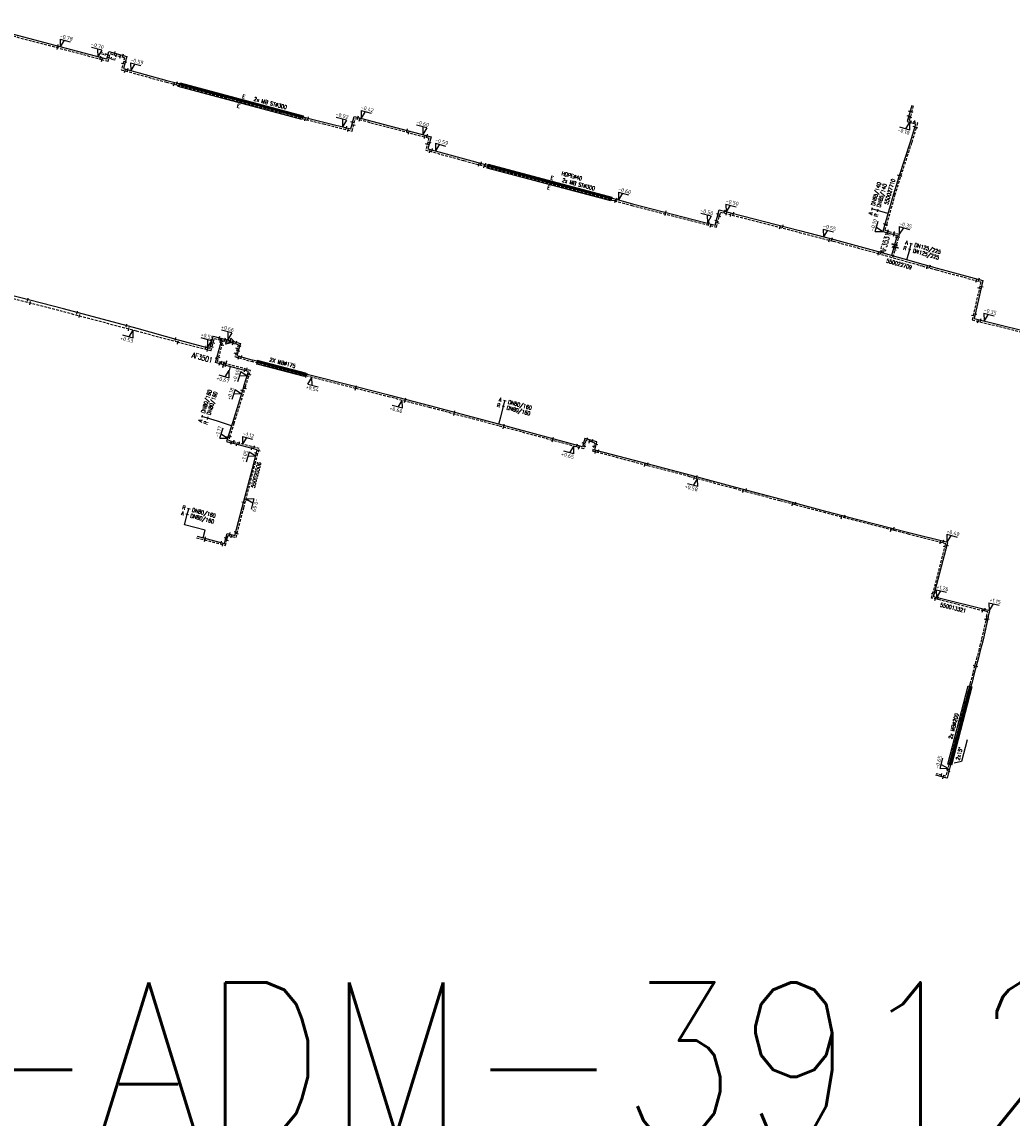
# Model space of a CAD drawing. Header units: millimetres. Extents: x 0 to 118318689, y 0 to 490460760.
# Tile 109 of 117: x 117660545 to 117893976, y 487488441 to 487746778. Entities that reach past the tile are written whole.
import ezdxf
from ezdxf.enums import TextEntityAlignment as Align

# ---------------------------------------------------------------- set-up
doc = ezdxf.new("R2010")
doc.units = ezdxf.units.MM
doc.header["$LTSCALE"] = 200
doc.linetypes.add('HIDDEN2', pattern=[4.7625, 3.175, -1.5875])
doc.layers.get('0').update_dxf_attribs({"color": 8})
for name, color, linetype in [('LD-I-lekdetectiecode', 7, 'Continuous'), ('WT-C-AFSLUITER', 7, 'Continuous'), ('WT-C-mof', 7, 'Continuous'), ('WT-C-VERLOOP', 7, 'Continuous'), ('WT-I-diam', 7, 'Continuous'), ('WT-I-info', 7, 'Continuous'), ('WT-I-mantelbuis', 7, 'Continuous'), ('WT-I-NAP', 7, 'Continuous'), ('WT-L-aanvoer', 6, 'Continuous'), ('WT-L-MANTELBUIS', 6, 'Continuous'), ('WT-L-retour', 6, 'HIDDEN2')]:
    doc.layers.add(name, color=color, linetype=linetype)
doc.styles.add('DIN17', font='ROMANS.SHX', dxfattribs={"width": 0.9})
doc.styles.add('ISOCP', font='ISOCP.SHX')

# ---------------------------------------------------------------- blocks, each defined once
blk = doc.blocks.new('LR-mof')
at = {"color": 0, "linetype": 'ByBlock', "lineweight": -2}
blk.add_line((0, -0.75), (0, 0.75), dxfattribs=at)
blk = doc.blocks.new('LR-VERL')
at = {"color": 0, "linetype": 'ByBlock', "lineweight": -2}
blk.add_lwpolyline([(1.08, 0), (-1.08, -1.25), (-1.08, 1.25)], close=True, dxfattribs=at)
blk = doc.blocks.new('nap1')
at = {"color": 0, "linetype": 'Continuous'}
for p, q in [((-1, 3.5), (0, 0)), ((-1, 3.5), (4, 3.5)), ((1, 3.5), (0, 0))]:
    blk.add_line(p, q, dxfattribs=at)
at = {"color": 0, "linetype": 'Continuous', "style": 'ISOCP'}
for tag, p in [('*1', (1.7, 5)), ('*2', (4, 1.5))]:
    blk.add_attdef(tag, text='', height=1.8, dxfattribs=at).set_placement(p, align=Align.MIDDLE)
blk = doc.blocks.new('nap2')
at = {"color": 0, "linetype": 'Continuous'}
for p, q in [((1, 3.5), (-4, 3.5)), ((-1, 3.5), (0, 0)), ((1, 3.5), (0, 0))]:
    blk.add_line(p, q, dxfattribs=at)
at = {"color": 0, "linetype": 'Continuous', "style": 'ISOCP'}
for tag, p in [('*1', (-1.5, 5)), ('*2', (-4, 1.5))]:
    blk.add_attdef(tag, text='', height=1.8, dxfattribs=at).set_placement(p, align=Align.MIDDLE)
blk = doc.blocks.new('LR-mofD')
at = {"color": 0, "linetype": 'ByBlock', "lineweight": -2}
blk.add_line((0, -0.75), (0, 0.75), dxfattribs=at)
at = {"color": 1, "linetype": 'ByBlock', "lineweight": -3, "style": 'DIN17', "width": 0.9}
blk.add_attdef('*1', text='', height=1.8, dxfattribs=at).set_placement((0, 2), align=Align.MIDDLE)
blk = doc.blocks.new('LR-AFS')
at = {"color": 0, "lineweight": -3, "const_width": 0.7}
blk.add_lwpolyline([(0, -1.5), (0, 1.5)], dxfattribs=at)
at = {"color": 7, "linetype": 'ByBlock', "lineweight": -2, "style": 'DIN17', "width": 0.9}
blk.add_attdef('*1', text='', height=2.5, dxfattribs=at).set_placement((0, 5), align=Align.MIDDLE)
at = {"color": 0, "linetype": 'ByBlock', "lineweight": -2, "style": 'DIN17', "width": 0.3, "flags": 1}
for tag, p in [('*2', (2.5, 1.5)), ('OCODE', (-7.5, -2.5)), ('ST', (-7.5, -5)), ('VCODE', (-2.5, -5)), ('NCODE', (-2.5, -2.5)), ('NIVO', (2.5, -5)), ('BC', (2.5, -2.5)), ('IMM', (7.5, -5)), ('RK', (7.5, -2.5)), ('VERTR', (-7.5, -10)), ('FABR', (-7.5, -7.5)), ('OPBLEN', (-2.5, -10)), ('TYPE', (-2.5, -7.5)), ('OPBOUW', (2.5, -7.5)), ('HULPST', (2.5, -10)), ('VERLSP', (7.5, -10)), ('BEDIEN', (7.5, -7.5)), ('BORDL', (-7.5, -15)), ('DEKM', (-7.5, -12.5)), ('PDATUM', (-2.5, -12.5)), ('BORDX', (-2.5, -15)), ('BORDY', (2.5, -15)), ('OPM', (2.5, -12.5)), ('BORDZ', (7.5, -15)), ('BORD', (7.5, -12.5))]:
    blk.add_attdef(tag, text='', height=1.8, dxfattribs=at).set_placement(p, align=Align.MIDDLE)
blk = doc.blocks.new('LR-hyp')
at = {"color": 7, "linetype": 'ByBlock', "lineweight": -3, "style": 'DIN17', "width": 0.9}
blk.add_attdef('*1', text='', height=1.8, dxfattribs=at).set_placement((0, 0), align=Align.MIDDLE)
at = {"color": 7, "linetype": 'ByBlock', "lineweight": -2, "style": 'DIN17', "width": 0.9, "flags": 1}
blk.add_attdef('*2', text='', height=1.8, dxfattribs=at).set_placement((0, -5), align=Align.MIDDLE)
blk = doc.blocks.new('LR-DIAB2')
at = {"color": 0, "linetype": 'Continuous', "lineweight": -3}
blk.add_line((0, 5), (0, 7.8), dxfattribs=at)
at = {"color": 0, "lineweight": -3}
blk.add_line((0, 0), (0, 5), dxfattribs=at)
for points in [[(0.61, 7.8), (0, 7.8), (-0.61, 7.8)], [(0.61, 5), (0, 5), (-0.61, 5)]]:
    blk.add_lwpolyline(points, dxfattribs=at)
at = {"color": 1, "lineweight": -3, "style": 'DIN17', "width": 0.9}
for tag, p in [('*1', (-1.61, 7.8)), ('*2', (-1.61, 5.02))]:
    blk.add_attdef(tag, text='', height=1.8, dxfattribs=at).set_placement(p, align=Align.MIDDLE_RIGHT)
for tag, p in [('*11', (1.61, 7.8)), ('*12', (1.61, 5))]:
    blk.add_attdef(tag, text='', height=1.8, dxfattribs=at).set_placement(p, align=Align.MIDDLE_LEFT)

msp = doc.modelspace()

# ---------------------------------------------------------------- linework, layer by layer
at = {"layer": 'WT-I-diam'}
for p, q in [((117709951, 487651621), (117706667, 487652653)), ((117772962, 487651970), (117773417, 487653687)), ((117703717, 487626968), (117698884, 487628241)), ((117703251, 487625199), (117703717, 487626968))]:
    msp.add_line(p, q, dxfattribs=at)
at = {"layer": 'WT-I-info'}
for p, q in [((117709659, 487665557), (117709409, 487664660)), ((117883386, 487577579), (117882084, 487572478)), ((117882084, 487572478), (117880297, 487572093))]:
    msp.add_line(p, q, dxfattribs=at)
at = {"layer": 'WT-L-aanvoer'}
for p, q in [((117668405, 487741230), (117647170, 487746778)), ((117679076, 487738376), (117668405, 487741230)), ((117680541, 487737984), (117681032, 487739821)), ((117681032, 487739821), (117685276, 487738648)), ((117680541, 487737984), (117679076, 487738376)), ((117685276, 487738648), (117684501, 487735791)), ((117684501, 487735791), (117694730, 487732975)), ((117694730, 487732975), (117697253, 487732306)), ((117697253, 487732306), (117727641, 487724152)), ((117870330, 487727075), (117869264, 487723298)), ((117727641, 487724152), (117731753, 487723191)), ((117738079, 487721580), (117738854, 487724520)), ((117738854, 487724520), (117756998, 487719730)), ((117731753, 487723191), (117738079, 487721580)), ((117869264, 487723298), (117871229, 487722743)), ((117870971, 487721839), (117869919, 487718403)), ((117871229, 487722743), (117870971, 487721839)), ((117756998, 487719730), (117756249, 487716867)), ((117756249, 487716867), (117764869, 487714501)), ((117869919, 487718403), (117867245, 487710278)), ((117764869, 487714501), (117769736, 487713167)), ((117769736, 487713167), (117770291, 487713020)), ((117770291, 487713020), (117800303, 487705067)), ((117867245, 487710278), (117866005, 487706185)), ((117866005, 487706185), (117864056, 487699322)), ((117800303, 487705067), (117804465, 487703932)), ((117804465, 487703932), (117824016, 487698915)), ((117824016, 487698915), (117824936, 487702454)), ((117824936, 487702454), (117843891, 487697599)), ((117864056, 487699322), (117863526, 487697415)), ((117843891, 487697599), (117851993, 487695498)), ((117863526, 487697415), (117866911, 487696461)), ((117866911, 487696461), (117866288, 487694279)), ((117851993, 487695498), (117862372, 487692651)), ((117866288, 487694279), (117865567, 487691748)), ((117862372, 487692651), (117872920, 487689668)), ((117872920, 487689668), (117876291, 487688736)), ((117876291, 487688736), (117887113, 487685823)), ((117670315, 487679133), (117642223, 487686461)), ((117887113, 487685823), (117885071, 487676890)), ((117687753, 487674495), (117670315, 487679133)), ((117885071, 487676890), (117896533, 487674031)), ((117697449, 487671780), (117687753, 487674495)), ((117704816, 487669786), (117705633, 487672707)), ((117705633, 487672707), (117710142, 487671511)), ((117704816, 487669786), (117697449, 487671780)), ((117710142, 487671511), (117712059, 487671003)), ((117712059, 487671003), (117711240, 487668153)), ((117711240, 487668153), (117714976, 487667069)), ((117716307, 487666716), (117714976, 487667069)), ((117727481, 487663748), (117716307, 487666716)), ((117739312, 487660740), (117727481, 487663748)), ((117747366, 487658722), (117739312, 487660740)), ((117756742, 487656265), (117747366, 487658722)), ((117772962, 487651970), (117756742, 487656265)), ((117792728, 487646630), (117772962, 487651970)), ((117716031, 487645941), (117710139, 487647525)), ((117793250, 487648568), (117792728, 487646630)), ((117796111, 487647804), (117793250, 487648568)), ((117795594, 487645851), (117796111, 487647804)), ((117715180, 487642720), (117716031, 487645941)), ((117804957, 487643411), (117795594, 487645851)), ((117712493, 487632353), (117715180, 487642720)), ((117818077, 487639970), (117804957, 487643411)), ((117828836, 487637084), (117818077, 487639970)), ((117839307, 487634288), (117828836, 487637084)), ((117850093, 487631430), (117839307, 487634288)), ((117710777, 487625758), (117712493, 487632353)), ((117857615, 487629470), (117850093, 487631430)), ((117869650, 487626398), (117857615, 487629470)), ((117708293, 487623871), (117708916, 487626236)), ((117708916, 487626236), (117710777, 487625758)), ((117878823, 487624069), (117869650, 487626398)), ((117701837, 487625571), (117708293, 487623871)), ((117875472, 487611285), (117878823, 487624069)), ((117888694, 487608001), (117875472, 487611285)), ((117888340, 487606548), (117888694, 487608001)), ((117888340, 487606548), (117887138, 487601146)), ((117887138, 487601146), (117886850, 487600012)), ((117886568, 487598932), (117886048, 487596947)), ((117886850, 487600012), (117886568, 487598932)), ((117885748, 487595800), (117885067, 487593195)), ((117886048, 487596947), (117885748, 487595800)), ((117885067, 487593195), (117884547, 487591209)), ((117884362, 487590502), (117883936, 487588874)), ((117884547, 487591209), (117884362, 487590502)), ((117883585, 487587531), (117883317, 487586507)), ((117883936, 487588874), (117883585, 487587531)), ((117883317, 487586507), (117882570, 487583652)), ((117882204, 487582254), (117881763, 487580567)), ((117882570, 487583652), (117882204, 487582254)), ((117881763, 487580567), (117881366, 487579049)), ((117880934, 487577400), (117879441, 487571692)), ((117881366, 487579049), (117880934, 487577400)), ((117879441, 487571692), (117878634, 487568527)), ((117878634, 487568527), (117876005, 487569222))]:
    msp.add_line(p, q, dxfattribs=at)
at = {"layer": 'WT-L-aanvoer', "lineweight": -3}
for p, q in [((117706199, 487666503), (117707762, 487672142)), ((117708048, 487665998), (117706199, 487666503)), ((117713965, 487664380), (117708048, 487665998)), ((117712886, 487660967), (117713965, 487664380)), ((117712885, 487660967), (117710158, 487652284)), ((117710158, 487652284), (117709097, 487648884)), ((117709097, 487648884), (117708799, 487647929)), ((117708799, 487647929), (117710139, 487647525))]:
    msp.add_line(p, q, dxfattribs=at)
at = {"layer": 'WT-L-MANTELBUIS'}
for points in [[(117697549, 487732046), (117726686, 487724227), (117726557, 487723744), (117697419, 487731563)], [(117697819, 487732413), (117726866, 487724619), (117726736, 487724136), (117697689, 487731930)], [(117770372, 487712817), (117799534, 487705090), (117799406, 487704606), (117770244, 487712334)], [(117770483, 487713227), (117799645, 487705500), (117799517, 487705017), (117770355, 487712744)], [(117727131, 487663188), (117716000, 487666146), (117716128, 487666629), (117727259, 487663672)], [(117716093, 487666514), (117716221, 487666998), (117727354, 487664040), (117727225, 487663557)], [(117884140, 487590167), (117879315, 487571723), (117878831, 487571850), (117883656, 487590293)], [(117884508, 487590070), (117879683, 487571628), (117879199, 487571755), (117884024, 487590197)]]:
    msp.add_lwpolyline(points, close=True, dxfattribs=at)
at = {"layer": 'WT-L-retour'}
for p, q in [((117668297, 487740819), (117647063, 487746366)), ((117679409, 487737847), (117668297, 487740819)), ((117680842, 487737464), (117679409, 487737847)), ((117680842, 487737464), (117681332, 487739297)), ((117681332, 487739297), (117684755, 487738351)), ((117684755, 487738351), (117683980, 487735494)), ((117683980, 487735494), (117694620, 487732565)), ((117694620, 487732565), (117697144, 487731895)), ((117697144, 487731895), (117727147, 487723845)), ((117870695, 487726971), (117869733, 487723561)), ((117727147, 487723845), (117727538, 487723740)), ((117727538, 487723740), (117731652, 487722779)), ((117731652, 487722779), (117738382, 487721064)), ((117738382, 487721064), (117739156, 487724001)), ((117739156, 487724001), (117756480, 487719427)), ((117869733, 487723561), (117871699, 487723005)), ((117871336, 487721731), (117870281, 487718288)), ((117871699, 487723005), (117871336, 487721731)), ((117756480, 487719427), (117755732, 487716568)), ((117755732, 487716568), (117764757, 487714092)), ((117870281, 487718288), (117867607, 487710164)), ((117764757, 487714092), (117769626, 487712756)), ((117769626, 487712756), (117770156, 487712616)), ((117770156, 487712616), (117800193, 487704656)), ((117867607, 487710164), (117866369, 487706078)), ((117866369, 487706078), (117864422, 487699220)), ((117800193, 487704656), (117804357, 487703521)), ((117804357, 487703521), (117824320, 487698398)), ((117824320, 487698398), (117825241, 487701937)), ((117825241, 487701937), (117843784, 487697188)), ((117864422, 487699220), (117863994, 487697678)), ((117843784, 487697188), (117851883, 487695088)), ((117863994, 487697678), (117867381, 487696724)), ((117867381, 487696724), (117866516, 487693691)), ((117851883, 487695088), (117862258, 487692242)), ((117866516, 487693691), (117865816, 487691236)), ((117862258, 487692242), (117872806, 487689259)), ((117872806, 487689259), (117876179, 487688326)), ((117876179, 487688326), (117886608, 487685519)), ((117886608, 487685519), (117884563, 487676578)), ((117884563, 487676578), (117896427, 487673620)), ((117706667, 487666769), (117708016, 487671635)), ((117708637, 487666230), (117706667, 487666769)), ((117714447, 487664642), (117708637, 487666230)), ((117713248, 487660852), (117714447, 487664642)), ((117713248, 487660853), (117710521, 487652170)), ((117710521, 487652170), (117709573, 487649133)), ((117709573, 487649133), (117709275, 487648179)), ((117709275, 487648179), (117710245, 487647890)), ((117716501, 487646209), (117710245, 487647890)), ((117715547, 487642621), (117716501, 487646209)), ((117712862, 487632258), (117715547, 487642621)), ((117711050, 487625296), (117712862, 487632258)), ((117701740, 487625203), (117708563, 487623407)), ((117708563, 487623407), (117709187, 487625774)), ((117709187, 487625774), (117711050, 487625296))]:
    msp.add_line(p, q, dxfattribs=at)
at = {"layer": 'WT-L-retour', "lineweight": -3}
for p, q in [((117670149, 487678505), (117642057, 487685833)), ((117687584, 487673867), (117670149, 487678505)), ((117697316, 487671283), (117687584, 487673867)), ((117705113, 487669271), (117697316, 487671283)), ((117705113, 487669271), (117705930, 487672188)), ((117705930, 487672188), (117709325, 487671288)), ((117709325, 487671288), (117711574, 487670692)), ((117711574, 487670692), (117710770, 487667893)), ((117710770, 487667893), (117714855, 487666709)), ((117716210, 487666349), (117714855, 487666709)), ((117727343, 487663391), (117716210, 487666349)), ((117739219, 487660372), (117727343, 487663391)), ((117747272, 487658354), (117739219, 487660372)), ((117756646, 487655898), (117747272, 487658354)), ((117772864, 487651603), (117756646, 487655898)), ((117792996, 487646164), (117772864, 487651603)), ((117793519, 487648103), (117792996, 487646164)), ((117795646, 487647534), (117793519, 487648103)), ((117795129, 487645580), (117795646, 487647534)), ((117804860, 487643043), (117795129, 487645580)), ((117817980, 487639603), (117804860, 487643043)), ((117828737, 487636717), (117817980, 487639603)), ((117839209, 487633921), (117828737, 487636717)), ((117849996, 487631063), (117839209, 487633921)), ((117857520, 487629102), (117849996, 487631063)), ((117869556, 487626029), (117857520, 487629102)), ((117878359, 487623795), (117869556, 487626029)), ((117875007, 487611009), (117878359, 487623795)), ((117888235, 487607723), (117875007, 487611009)), ((117887971, 487606638), (117886768, 487601234)), ((117887971, 487606638), (117888235, 487607723)), ((117886482, 487600107), (117886200, 487599028)), ((117886768, 487601234), (117886482, 487600107)), ((117886200, 487599028), (117885681, 487597043)), ((117885381, 487595896), (117884699, 487593291)), ((117885681, 487597043), (117885381, 487595896)), ((117884699, 487593291), (117884180, 487591305)), ((117883995, 487590599), (117883569, 487588970)), ((117884180, 487591305), (117883995, 487590599)), ((117883217, 487587627), (117882949, 487586603)), ((117883569, 487588970), (117883217, 487587627)), ((117882949, 487586603), (117882202, 487583748)), ((117881837, 487582350), (117881395, 487580663)), ((117882202, 487583748), (117881837, 487582350)), ((117881395, 487580663), (117880998, 487579146)), ((117880567, 487577496), (117879073, 487571787)), ((117880998, 487579146), (117880567, 487577496)), ((117879073, 487571787), (117878360, 487568993)), ((117878360, 487568993), (117876102, 487569590))]:
    msp.add_line(p, q, dxfattribs=at)

# ---------------------------------------------------------------- block references
at = {"layer": 'LD-I-lekdetectiecode', "linetype": 'Continuous'}
ref = msp.add_blockref('LR-hyp', (117750850, 487502414), dxfattribs=dict(at, xscale=20000, yscale=20000, zscale=20000))
ref.add_attrib('*1', 'LD-ADM-3912', dxfattribs={"layer": '0', "color": 0, "linetype": 'ByBlock', "lineweight": -3, "height": 36000, "style": 'DIN17', "width": 0.9}).set_placement((117750850, 487502414), align=Align.MIDDLE)
at = {"layer": 'WT-C-AFSLUITER', "linetype": 'Continuous'}
ref = msp.add_blockref('LR-AFS', (117866288, 487694279), dxfattribs=dict(at, xscale=500, yscale=500, zscale=500, rotation=74.0853))
ref.add_attrib('*1', 'AF3531', dxfattribs={"layer": '0', "color": 7, "linetype": 'ByBlock', "lineweight": -2, "height": 1250, "rotation": 74.0853, "style": 'DIN17', "width": 0.65}).set_placement((117864088, 487694662), align=Align.MIDDLE)
at = {"layer": 'WT-C-AFSLUITER', "linetype": 'Continuous', "xscale": 500, "yscale": 500, "zscale": 500}
for p, rotation in [((117866516, 487693691), 74.0853), ((117708637, 487666230), 344.7129)]:
    msp.add_blockref('LR-AFS', p, dxfattribs=dict(at, rotation=rotation))
at = {"layer": 'WT-C-AFSLUITER', "linetype": 'Continuous'}
ref = msp.add_blockref('LR-AFS', (117708048, 487665998), dxfattribs=dict(at, xscale=500, yscale=500, zscale=500, rotation=344.7129))
ref.add_attrib('*1', 'AF3501', dxfattribs={"layer": '0', "color": 7, "linetype": 'ByBlock', "lineweight": -2, "height": 1250, "rotation": 344.7129, "style": 'DIN17', "width": 0.65}).set_placement((117703048, 487667666), align=Align.MIDDLE)
at = {"layer": 'WT-C-mof', "linetype": 'Continuous'}
for p, xscale, yscale, zscale, rotation in [((117668922, 487740652), 500, 500, 500, 345.0251), ((117668992, 487741073), 500, 500, 500, 345.0251), ((117682465, 487739425), 500, 500, 500, 344.5522), ((117679076, 487738376), 500, 500, 500, 345.0251), ((117679409, 487737847), 500, 500, 500, 345.0251), ((117682788, 487738894), 500, 500, 500, 344.5522), ((117683735, 487738633), 500, 500, 500, 344.5522), ((117684362, 487736902), 500, 500, 500, 74.8246), ((117684360, 487738901), 500, 500, 500, 344.5522), ((117684914, 487737315), 500, 500, 500, 74.8246), ((117684854, 487735253), 500, 500, 500, 344.6098), ((117685479, 487735522), 500, 500, 500, 344.6098), ((117696413, 487732089), 500, 500, 500, 345.1418), ((117697116, 487732343), 500, 500, 500, 345.1418), ((117727323, 487723797), 499.9999999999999, 499.9999999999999, 499.9999999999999, 344.9798000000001), ((117728025, 487724063), 500, 500, 500, 346.8474000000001), ((117739788, 487724274), 499.9999999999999, 499.9999999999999, 499.9999999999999, 345.2093), ((117740158, 487723737), 499.9999999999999, 499.9999999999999, 499.9999999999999, 345.2093), ((117869605, 487724505), 500, 500, 500, 74.2468), ((117869926, 487725645), 500, 500, 500, 74.2468), ((117869943, 487724305), 500, 500, 500, 74.2468), ((117870292, 487725540), 500, 500, 500, 74.2468), ((117737074, 487721836), 500.0000000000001, 500.0000000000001, 500.0000000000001, 345.7108), ((117737450, 487721302), 500.0000000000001, 500.0000000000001, 500.0000000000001, 345.7108), ((117738484, 487723118), 499.9999999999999, 499.9999999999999, 499.9999999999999, 75.2278), ((117738750, 487722460), 499.9999999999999, 499.9999999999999, 499.9999999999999, 75.2278), ((117751382, 487721213), 499.9999999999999, 499.9999999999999, 499.9999999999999, 345.2093), ((117870018, 487723085), 500, 500, 500, 344.2066), ((117871026, 487722028), 500, 500, 500, 74.0696), ((117870970, 487723211), 500, 500, 500, 344.2066), ((117871378, 487721879), 500, 500, 500, 74.0696), ((117751756, 487720674), 499.9999999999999, 499.9999999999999, 499.9999999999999, 345.2093), ((117755515, 487719682), 499.9999999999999, 499.9999999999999, 499.9999999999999, 345.2093), ((117756064, 487719976), 499.9999999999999, 499.9999999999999, 499.9999999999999, 345.2093), ((117756091, 487717941), 500.0000000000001, 500.0000000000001, 500.0000000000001, 75.3362), ((117756633, 487718332), 500.0000000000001, 500.0000000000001, 500.0000000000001, 75.3362), ((117756694, 487716304), 500.0000000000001, 500.0000000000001, 500.0000000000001, 344.6573000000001), ((117757250, 487716592), 500.0000000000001, 500.0000000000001, 500.0000000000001, 344.6573000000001), ((117768813, 487713420), 499.9999999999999, 499.9999999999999, 499.9999999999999, 344.6638), ((117768264, 487713130), 499.9999999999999, 499.9999999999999, 499.9999999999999, 344.6638), ((117769525, 487712784), 499.9999999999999, 499.9999999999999, 499.9999999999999, 344.6638), ((117769836, 487713140), 500.0000000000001, 500.0000000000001, 500.0000000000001, 345.1587), ((117867342, 487710576), 500, 500, 500, 71.7832), ((117867709, 487710475), 500, 500, 500, 71.7832), ((117800444, 487704588), 499.9999999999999, 499.9999999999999, 499.9999999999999, 344.7438999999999), ((117800759, 487704943), 499.9999999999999, 499.9999999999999, 499.9999999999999, 344.7438999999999), ((117812292, 487701484), 500.0000000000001, 500.0000000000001, 500.0000000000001, 345.6073), ((117812346, 487701909), 500.0000000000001, 500.0000000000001, 500.0000000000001, 345.6073), ((117824683, 487701481), 500, 500, 500, 75.4226), ((117824984, 487700948), 500, 500, 500, 75.4226), ((117826222, 487702125), 499.9999999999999, 499.9999999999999, 499.9999999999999, 345.6331), ((117826660, 487701574), 499.9999999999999, 499.9999999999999, 499.9999999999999, 345.6331), ((117827647, 487701321), 499.9999999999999, 499.9999999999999, 499.9999999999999, 345.6331), ((117828299, 487701593), 499.9999999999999, 499.9999999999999, 499.9999999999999, 345.6331), ((117822491, 487699306), 500.0000000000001, 500.0000000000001, 500.0000000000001, 345.6073), ((117822918, 487698758), 500.0000000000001, 500.0000000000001, 500.0000000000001, 345.6073), ((117824274, 487699909), 500, 500, 500, 75.4226), ((117824565, 487699338), 500, 500, 500, 75.4226), ((117839273, 487698343), 499.9999999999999, 499.9999999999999, 499.9999999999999, 345.6331), ((117839922, 487698616), 499.9999999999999, 499.9999999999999, 499.9999999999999, 345.6331), ((117863989, 487699081), 500, 500, 500, 74.47524351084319), ((117864341, 487698930), 500, 500, 500, 74.4752), ((117850892, 487695345), 500, 500, 500, 345.4645), ((117851533, 487695618), 500, 500, 500, 345.4645), ((117864673, 487697092), 500, 500, 500, 344.2623), ((117864729, 487697471), 500, 500, 500, 344.2623), ((117866132, 487696681), 500, 500, 500, 344.2623), ((117866185, 487697060), 500, 500, 500, 344.2623), ((117866768, 487695963), 500, 500, 500, 74.0853), ((117867189, 487696053), 500, 500, 500, 74.0853), ((117866086, 487693570), 500, 500, 500, 74.0853), ((117866314, 487692983), 500, 500, 500, 74.0853), ((117862470, 487692182), 500, 500, 500, 344.2066), ((117863104, 487692444), 500, 500, 500, 344.2066), ((117873972, 487688936), 500.0000000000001, 500.0000000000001, 500.0000000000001, 344.5458), ((117874608, 487689201), 500.0000000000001, 500.0000000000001, 500.0000000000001, 344.5458), ((117885547, 487685805), 500, 500, 500, 344.9361), ((117886184, 487686073), 500, 500, 500, 344.9361), ((117886260, 487683996), 500, 500, 500, 77.1209), ((117886782, 487684373), 500, 500, 500, 77.1209), ((117661961, 487681313), 500, 500, 500, 345.3791), ((117662499, 487680500), 500, 500, 500, 345.3791), ((117673568, 487678268), 499.9999999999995, 499.9999999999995, 499.9999999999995, 345.1046), ((117674114, 487677450), 499.9999999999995, 499.9999999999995, 499.9999999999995, 345.1046), ((117884772, 487677489), 500, 500, 500, 77.1209), ((117885295, 487677869), 500, 500, 500, 77.1209), ((117685193, 487675176), 499.9999999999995, 499.9999999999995, 499.9999999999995, 345.1046), ((117885938, 487676235), 500.0000000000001, 500.0000000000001, 500.0000000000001, 345.9983), ((117886560, 487676518), 500.0000000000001, 500.0000000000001, 500.0000000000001, 345.9983), ((117685736, 487674359), 499.9999999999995, 499.9999999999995, 499.9999999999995, 345.1046), ((117696763, 487672036), 500.0000000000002, 500.0000000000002, 500.0000000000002, 344.736), ((117697298, 487671216), 500.0000000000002, 500.0000000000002, 500.0000000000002, 344.736), ((117711315, 487669789), 500.0000000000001, 500.0000000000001, 500.0000000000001, 73.96070000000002), ((117711889, 487670410), 500.0000000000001, 500.0000000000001, 500.0000000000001, 73.96070000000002), ((117710964, 487668570), 500.0000000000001, 500.0000000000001, 500.0000000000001, 73.96070000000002), ((117711545, 487669215), 500.0000000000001, 500.0000000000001, 500.0000000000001, 73.96070000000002), ((117711641, 487667640), 500, 500, 500, 343.8348), ((117712325, 487667838), 500.0000000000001, 500.0000000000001, 500.0000000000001, 343.8294), ((117715985, 487666408), 500, 500, 500, 345.1308), ((117716033, 487666789), 500, 500, 500, 345.1308), ((117727581, 487663330), 499.9999999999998, 499.9999999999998, 499.9999999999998, 345.7355999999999), ((117727661, 487663702), 499.9999999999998, 499.9999999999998, 499.9999999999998, 345.7355999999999), ((117712545, 487659883), 500.0000000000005, 500.0000000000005, 500.0000000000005, 72.56430000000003), ((117713105, 487660396), 500.0000000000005, 500.0000000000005, 500.0000000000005, 72.56430000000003), ((117739224, 487660370), 500.0000000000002, 500.0000000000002, 500.0000000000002, 345.937), ((117739312, 487660740), 499.9999999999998, 499.9999999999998, 499.9999999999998, 345.7355999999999), ((117750871, 487657411), 500, 500, 500, 345.3142), ((117750936, 487657787), 500, 500, 500, 345.3142), ((117762457, 487654359), 500, 500, 500, 345.169), ((117762532, 487654732), 500, 500, 500, 345.169), ((117774145, 487651651), 500.0000000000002, 500.0000000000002, 500.0000000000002, 344.8812), ((117774071, 487651277), 500.0000000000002, 500.0000000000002, 500.0000000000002, 344.8812), ((117711209, 487647238), 499.9999999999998, 499.9999999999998, 499.9999999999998, 344.9472999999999), ((117711747, 487647487), 499.9999999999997, 499.9999999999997, 499.9999999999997, 344.9552), ((117714760, 487646283), 499.9999999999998, 499.9999999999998, 499.9999999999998, 344.9472999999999), ((117715312, 487646528), 499.9999999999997, 499.9999999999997, 499.9999999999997, 344.9552), ((117785684, 487648140), 500.0000000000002, 500.0000000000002, 500.0000000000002, 344.8812), ((117785743, 487648517), 500.0000000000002, 500.0000000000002, 500.0000000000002, 344.8812), ((117791393, 487646991), 500.0000000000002, 500.0000000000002, 500.0000000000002, 344.8812), ((117791871, 487646468), 500.0000000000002, 500.0000000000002, 500.0000000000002, 344.8812), ((117792953, 487647464), 500.0000000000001, 500.0000000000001, 500.0000000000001, 74.9201), ((117793159, 487646770), 500.0000000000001, 500.0000000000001, 500.0000000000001, 74.9201), ((117793818, 487648417), 500.0000000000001, 500.0000000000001, 500.0000000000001, 345.0283000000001), ((117794341, 487647883), 500.0000000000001, 500.0000000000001, 500.0000000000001, 345.0283000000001), ((117795034, 487648091), 500.0000000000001, 500.0000000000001, 500.0000000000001, 345.0283000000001), ((117795406, 487646627), 500.0000000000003, 500.0000000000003, 500.0000000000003, 75.17970000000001), ((117795954, 487647211), 500.0000000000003, 500.0000000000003, 500.0000000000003, 75.17970000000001), ((117715808, 487645094), 499.9999999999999, 499.9999999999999, 499.9999999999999, 75.1963), ((117716363, 487645689), 499.9999999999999, 499.9999999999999, 499.9999999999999, 75.1151), ((117795777, 487645411), 500, 500, 500, 345.3893), ((117796425, 487645635), 500, 500, 500, 345.3893), ((117807396, 487642378), 500, 500, 500, 345.3066), ((117808061, 487642596), 500, 500, 500, 345.3066), ((117819018, 487639324), 500, 500, 500, 344.9839), ((117819666, 487639544), 500, 500, 500, 344.9839), ((117830579, 487636225), 500, 500, 500, 345.0493), ((117831273, 487636433), 500, 500, 500, 345.0493), ((117713329, 487634061), 500.0000000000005, 500.0000000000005, 500.0000000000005, 75.4709), ((117842870, 487633344), 500, 500, 500, 345.1614999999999), ((117712791, 487633501), 500.0000000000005, 500.0000000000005, 500.0000000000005, 75.4709), ((117842208, 487633126), 500, 500, 500, 345.1614999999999), ((117853810, 487630069), 499.9999999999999, 499.9999999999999, 499.9999999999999, 345.3891), ((117854494, 487630283), 499.9999999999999, 499.9999999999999, 499.9999999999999, 345.3891), ((117709556, 487626072), 500, 500, 500, 345.5969999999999), ((117709959, 487625576), 500, 500, 500, 345.5969999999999), ((117710978, 487626530), 499.9999999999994, 499.9999999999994, 499.9999999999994, 75.40750000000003), ((117711276, 487626165), 499.9999999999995, 499.9999999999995, 499.9999999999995, 75.4175), ((117865443, 487627079), 500.0000000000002, 500.0000000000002, 500.0000000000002, 345.6813), ((117866107, 487627302), 500.0000000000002, 500.0000000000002, 500.0000000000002, 345.6813), ((117703698, 487624688), 499.9999999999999, 499.9999999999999, 499.9999999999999, 345.2515), ((117703762, 487625064), 499.9999999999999, 499.9999999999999, 499.9999999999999, 345.2515), ((117707517, 487624076), 499.9999999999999, 499.9999999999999, 499.9999999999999, 345.2515), ((117707903, 487623581), 499.9999999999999, 499.9999999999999, 499.9999999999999, 345.2515), ((117708618, 487625107), 499.9999999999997, 499.9999999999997, 499.9999999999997, 75.22930000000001), ((117708880, 487624610), 499.9999999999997, 499.9999999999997, 499.9999999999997, 75.22930000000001), ((117877089, 487624117), 499.9999999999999, 499.9999999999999, 499.9999999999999, 345.7558), ((117877760, 487624339), 499.9999999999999, 499.9999999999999, 499.9999999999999, 345.7558), ((117878653, 487623419), 500.0000000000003, 500.0000000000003, 500.0000000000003, 75.3102), ((117878155, 487623019), 500.0000000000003, 500.0000000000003, 500.0000000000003, 75.3102), ((117875240, 487611898), 500.0000000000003, 500.0000000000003, 500.0000000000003, 75.3102), ((117875729, 487612266), 500.0000000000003, 500.0000000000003, 500.0000000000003, 75.3102), ((117875876, 487610793), 499.9999999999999, 499.9999999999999, 499.9999999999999, 346.0496), ((117876519, 487611025), 499.9999999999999, 499.9999999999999, 499.9999999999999, 346.0496), ((117887034, 487608021), 499.9999999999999, 499.9999999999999, 499.9999999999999, 346.0496), ((117887566, 487608281), 499.9999999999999, 499.9999999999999, 499.9999999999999, 346.0496), ((117887809, 487605911), 500, 500, 500, 76.3086), ((117888226, 487606035), 500, 500, 500, 76.3086), ((117885146, 487595001), 500.0000000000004, 500.0000000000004, 500.0000000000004, 75.3387), ((117885517, 487594914), 500.0000000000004, 500.0000000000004, 500.0000000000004, 75.3387), ((117882110, 487583394), 500.0000000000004, 500.0000000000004, 500.0000000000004, 75.3387), ((117882480, 487583306), 500.0000000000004, 500.0000000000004, 500.0000000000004, 75.3387), ((117879273, 487572551), 500.0000000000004, 500.0000000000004, 500.0000000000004, 75.3387), ((117879550, 487572107), 500.0000000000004, 500.0000000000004, 500.0000000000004, 75.3387), ((117877344, 487569261), 500, 500, 500, 345.1938000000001), ((117877717, 487568770), 500, 500, 500, 345.1938000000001), ((117878773, 487570610), 500.0000000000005, 500.0000000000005, 500.0000000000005, 75.6882), ((117879053, 487570170), 500.0000000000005, 500.0000000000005, 500.0000000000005, 75.6882)]:
    msp.add_blockref('LR-mof', p, dxfattribs=dict(at, xscale=xscale, yscale=yscale, zscale=zscale, rotation=rotation))
for p, xscale, yscale, zscale, rotation in [((117680810, 487738992), 500, 500, 500, 75.0251), ((117712575, 487728195), 499.9999999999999, 499.9999999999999, 499.9999999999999, 344.9798000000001), ((117785292, 487709045), 500.0000000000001, 500.0000000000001, 500.0000000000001, 345.1587)]:
    msp.add_blockref('LR-mofD', p, dxfattribs=dict(at, xscale=xscale, yscale=yscale, zscale=zscale, rotation=rotation)).add_auto_attribs({'*1': 'E'})
ref = msp.add_blockref('LR-mofD', (117681076, 487738340), dxfattribs=dict(at, xscale=500, yscale=500, zscale=500, rotation=255.0251))
ref.add_attrib('*1', 'E', dxfattribs={"layer": '0', "color": 1, "linetype": 'ByBlock', "lineweight": -3, "height": 900, "rotation": 75.0251, "style": 'DIN17', "width": 0.9}).set_placement((117682042, 487738082), align=Align.MIDDLE)
ref = msp.add_blockref('LR-mofD', (117711866, 487727945), dxfattribs=dict(at, xscale=500, yscale=500, zscale=500, rotation=164.9798))
ref.add_attrib('*1', 'E', dxfattribs={"layer": '0', "color": 1, "linetype": 'ByBlock', "lineweight": -3, "height": 900, "rotation": 344.9798, "style": 'DIN17', "width": 0.9}).set_placement((117711607, 487726979), align=Align.MIDDLE)
ref = msp.add_blockref('LR-mofD', (117784977, 487708688), dxfattribs=dict(at, xscale=500.0000000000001, yscale=500.0000000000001, zscale=500.0000000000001, rotation=165.1587))
ref.add_attrib('*1', 'E', dxfattribs={"layer": '0', "color": 1, "linetype": 'ByBlock', "lineweight": -3, "height": 900, "rotation": 345.1587, "style": 'DIN17', "width": 0.9}).set_placement((117784721, 487707722), align=Align.MIDDLE)
at = {"layer": 'WT-C-mof'}
for p, xscale, yscale, zscale, rotation in [((117707086, 487672322), 500, 500, 500, 345.1495116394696), ((117703836, 487670051), 499.9999999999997, 499.9999999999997, 499.9999999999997, 164.851186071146), ((117704202, 487669506), 500.0000000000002, 500.0000000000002, 500.0000000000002, 165.5368451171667), ((117705128, 487670902), 499.9999999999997, 499.9999999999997, 499.9999999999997, 74.37028082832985), ((117705361, 487670156), 500, 500, 500, 74.37028082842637), ((117705403, 487671883), 500.0000000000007, 500.0000000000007, 500.0000000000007, 254.3702808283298), ((117705640, 487671153), 499.9999999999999, 499.9999999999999, 499.9999999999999, 254.3702808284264), ((117707495, 487671178), 500, 500, 500, 254.5042727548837), ((117707340, 487671815), 500, 500, 500, 345.1495116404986), ((117707749, 487670671), 500.0000000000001, 500.0000000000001, 500.0000000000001, 254.5042727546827), ((117708439, 487671963), 500, 500, 500, 345.1495116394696), ((117708693, 487671456), 500, 500, 500, 345.1495116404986), ((117710292, 487671032), 500, 500, 500, 345.1495), ((117711109, 487671255), 500, 500, 500, 345.1495), ((117706466, 487667467), 499.9999999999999, 499.9999999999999, 499.9999999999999, 74.50427275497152), ((117706934, 487667733), 499.9999999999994, 499.9999999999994, 499.9999999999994, 74.50427275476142), ((117707164, 487666239), 499.9999999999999, 499.9999999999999, 499.9999999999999, 344.7128796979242), ((117707632, 487666505), 500.0000000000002, 500.0000000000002, 500.0000000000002, 344.7128796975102), ((117713001, 487664644), 500.0000000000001, 500.0000000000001, 500.0000000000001, 164.712879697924), ((117713482, 487664906), 500.000000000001, 500.000000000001, 500.000000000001, 164.7128796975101), ((117713664, 487663427), 500.0000000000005, 500.0000000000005, 500.0000000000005, 252.4448174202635), ((117714145, 487663689), 499.9999999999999, 499.9999999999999, 499.9999999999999, 252.444817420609), ((117709573, 487649133), 499.9999999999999, 499.9999999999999, 499.9999999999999, 72.65804914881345), ((117709097, 487648884), 500.0000000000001, 500.0000000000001, 500.0000000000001, 72.6580491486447), ((117709903, 487647597), 500, 500, 500, 343.2234712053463), ((117710514, 487647818), 500.0000000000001, 500.0000000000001, 500.0000000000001, 343.4504817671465)]:
    msp.add_blockref('LR-mof', p, dxfattribs=dict(at, xscale=xscale, yscale=yscale, zscale=zscale, rotation=rotation))
at = {"layer": 'WT-C-VERLOOP', "linetype": 'Continuous', "xscale": 500, "yscale": 500, "zscale": 500, "rotation": 345.1495}
for p in [(117709325, 487671288), (117710142, 487671511)]:
    msp.add_blockref('LR-VERL', p, dxfattribs=at)
at = {"layer": 'WT-I-diam', "linetype": 'Continuous'}
for p, xscale, yscale, zscale, rotation, values in [((117864670, 487701640), 500, 500, 500, 74.14612204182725, {'*1': 'A', '*11': 'DN65/140', '*2': 'R', '*12': 'DN65/140'}), ((117869151, 487690734), 500, 500, 500, 344.2065768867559, {'*1': 'A', '*11': 'DN125/225', '*2': 'R', '*12': 'DN125/225'}), ((117706667, 487652653), 500, 500, 500, 72.56432671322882, {'*1': 'A', '*11': 'DN80/160', '*2': 'R', '*12': 'DN80/160'}), ((117773417, 487653687), 500.0000000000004, 500.0000000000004, 500.0000000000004, 345.1689576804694, {'*1': 'A', '*11': 'DN80/160', '*2': 'R', '*12': 'DN80/160'}), ((117698884, 487628241), 500.0000000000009, 500.0000000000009, 500.0000000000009, 345.2514559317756, {'*1': 'R', '*11': 'DN80/160', '*2': 'A', '*12': 'DN80/160'})]:
    msp.add_blockref('LR-DIAB2', p, dxfattribs=dict(at, xscale=xscale, yscale=yscale, zscale=zscale, rotation=rotation)).add_auto_attribs(values)
at = {"layer": 'WT-I-info', "linetype": 'Continuous'}
ref = msp.add_blockref('LR-hyp', (117865127, 487706763), dxfattribs=dict(at, xscale=500, yscale=500, zscale=500, rotation=74.14612204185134))
ref.add_attrib('*1', '550027710', dxfattribs={"layer": '0', "color": 0, "linetype": 'ByBlock', "lineweight": -3, "height": 900, "rotation": 74.14612, "style": 'DIN17', "width": 0.9}).set_placement((117865127, 487706763), align=Align.MIDDLE)
for p, xscale, yscale, zscale, rotation, values in [((117867349, 487689708), 500.0000000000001, 500.0000000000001, 500.0000000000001, 344.2065768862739, {'*1': '550022709'}), ((117715762, 487639998), 500.0000000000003, 500.0000000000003, 500.0000000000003, 75.47090057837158, {'*1': '550020506'}), ((117880066, 487608705), 500.0000000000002, 500.0000000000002, 500.0000000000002, 346.0495509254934, {'*1': '550013321'})]:
    msp.add_blockref('LR-hyp', p, dxfattribs=dict(at, xscale=xscale, yscale=yscale, zscale=zscale, rotation=rotation)).add_auto_attribs(values)
at = {"layer": 'WT-I-NAP', "linetype": 'Continuous'}
ref = msp.add_blockref('nap1', (117669569, 487740919), dxfattribs=dict(at, xscale=500, yscale=500, zscale=500, rotation=345.025110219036))
ref.add_attrib('*1', '-0.78', dxfattribs={"layer": '0', "color": 1, "linetype": 'Continuous', "height": 900, "rotation": 345.02511, "style": 'ISOCP'}).set_placement((117671037, 487743114), align=Align.MIDDLE)
ref = msp.add_blockref('nap2', (117678430, 487738549), dxfattribs=dict(at, xscale=500.0000000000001, yscale=500.0000000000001, zscale=500.0000000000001, rotation=345.0251102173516))
ref.add_attrib('*1', '-0.70', dxfattribs={"layer": '0', "color": 1, "linetype": 'Continuous', "height": 900, "rotation": 345.02511, "style": 'ISOCP'}).set_placement((117678351, 487741158), align=Align.MIDDLE)
ref = msp.add_blockref('nap1', (117686195, 487735325), dxfattribs=dict(at, xscale=500, yscale=500, zscale=500, rotation=344.6097946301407))
ref.add_attrib('*1', '-0.59', dxfattribs={"layer": '0', "color": 1, "linetype": 'Continuous', "height": 900, "rotation": 344.60979, "style": 'ISOCP'}).set_placement((117687679, 487737510), align=Align.MIDDLE)
ref = msp.add_blockref('nap1', (117740524, 487724080), dxfattribs=dict(at, xscale=500.0000000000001, yscale=500.0000000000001, zscale=500.0000000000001, rotation=345.2092613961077))
ref.add_attrib('*1', '-0.42', dxfattribs={"layer": '0', "color": 1, "linetype": 'Continuous', "height": 900, "rotation": 345.20926, "style": 'ISOCP'}).set_placement((117741984, 487726280), align=Align.MIDDLE)
ref = msp.add_blockref('nap2', (117736150, 487722071), dxfattribs=dict(at, xscale=500, yscale=500, zscale=500, rotation=345.7107920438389))
ref.add_attrib('*1', '-0.92', dxfattribs={"layer": '0', "color": 1, "linetype": 'Continuous', "height": 900, "rotation": 345.71079, "style": 'ISOCP'}).set_placement((117736040, 487724679), align=Align.MIDDLE)
ref = msp.add_blockref('nap2', (117755080, 487720236), dxfattribs=dict(at, xscale=500, yscale=500, zscale=500, rotation=345.2092613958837))
ref.add_attrib('*1', '-0.60', dxfattribs={"layer": '0', "color": 1, "linetype": 'Continuous', "height": 900, "rotation": 345.20926, "style": 'ISOCP'}).set_placement((117754993, 487722845), align=Align.MIDDLE)
ref = msp.add_blockref('nap1', (117869901, 487723119), dxfattribs=dict(at, xscale=500, yscale=500, zscale=500, rotation=164.2065768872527))
ref.add_attrib('*1', '-0.10', dxfattribs={"layer": '0', "color": 1, "linetype": 'Continuous', "height": 900, "rotation": 344.20658, "style": 'ISOCP'}).set_placement((117868402, 487720944), align=Align.MIDDLE)
ref = msp.add_blockref('nap1', (117758034, 487716377), dxfattribs=dict(at, xscale=500, yscale=500, zscale=500, rotation=344.6572570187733))
ref.add_attrib('*1', '-0.59', dxfattribs={"layer": '0', "color": 1, "linetype": 'Continuous', "height": 900, "rotation": 344.65726, "style": 'ISOCP'}).set_placement((117759516, 487718563), align=Align.MIDDLE)
ref = msp.add_blockref('nap1', (117801184, 487704827), dxfattribs=dict(at, xscale=500.0000000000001, yscale=500.0000000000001, zscale=500.0000000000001, rotation=344.7438773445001))
ref.add_attrib('*1', '-0.60', dxfattribs={"layer": '0', "color": 1, "linetype": 'Continuous', "height": 900, "rotation": 344.74388, "style": 'ISOCP'}).set_placement((117802662, 487707015), align=Align.MIDDLE)
ref = msp.add_blockref('nap1', (117826566, 487702037), dxfattribs=dict(at, xscale=500, yscale=500, zscale=500, rotation=345.6331244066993))
ref.add_attrib('*1', '-0.50', dxfattribs={"layer": '0', "color": 1, "linetype": 'Continuous', "height": 900, "rotation": 345.63312, "style": 'ISOCP'}).set_placement((117828010, 487704247), align=Align.MIDDLE)
ref = msp.add_blockref('nap2', (117822134, 487699398), dxfattribs=dict(at, xscale=500.0000000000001, yscale=500.0000000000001, zscale=500.0000000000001, rotation=345.6072882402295))
ref.add_attrib('*1', '-0.50', dxfattribs={"layer": '0', "color": 1, "linetype": 'Continuous', "height": 900, "rotation": 345.60729, "style": 'ISOCP'}).set_placement((117822029, 487702006), align=Align.MIDDLE)
ref = msp.add_blockref('nap1', (117849509, 487696143), dxfattribs=dict(at, xscale=500, yscale=500, zscale=500, rotation=345.4645019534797))
ref.add_attrib('*1', '-0.55', dxfattribs={"layer": '0', "color": 1, "linetype": 'Continuous', "height": 900, "rotation": 345.4645, "style": 'ISOCP'}).set_placement((117850959, 487698349), align=Align.MIDDLE)
ref = msp.add_blockref('nap1', (117863526, 487697415), dxfattribs=dict(at, xscale=500, yscale=500, zscale=500, rotation=74.26226042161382))
ref.add_attrib('*1', '-0.10', dxfattribs={"layer": '0', "color": 1, "linetype": 'Continuous', "height": 900, "rotation": 74.26226, "style": 'ISOCP'}).set_placement((117861350, 487698912), align=Align.MIDDLE)
ref = msp.add_blockref('nap1', (117867381, 487696724), dxfattribs=dict(at, xscale=500, yscale=500, zscale=500, rotation=344.085335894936))
ref.add_attrib('*1', '-0.35', dxfattribs={"layer": '0', "color": 1, "linetype": 'Continuous', "height": 900, "rotation": 344.08534, "style": 'ISOCP'}).set_placement((117868884, 487698894), align=Align.MIDDLE)
ref = msp.add_blockref('nap1', (117887402, 487676308), dxfattribs=dict(at, xscale=500, yscale=500, zscale=500, rotation=345.998274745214))
ref.add_attrib('*1', '-0.35', dxfattribs={"layer": '0', "color": 1, "linetype": 'Continuous', "height": 900, "rotation": 345.99827, "style": 'ISOCP'}).set_placement((117888832, 487678528), align=Align.MIDDLE)
ref = msp.add_blockref('nap2', (117709110, 487671936), dxfattribs=dict(at, xscale=499.9999999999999, yscale=499.9999999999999, zscale=499.9999999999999, rotation=344.9598834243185))
ref.add_attrib('*1', '+0.66', dxfattribs={"layer": '0', "color": 1, "linetype": 'Continuous', "height": 900, "rotation": 344.95988, "style": 'ISOCP'}).set_placement((117709035, 487674545), align=Align.MIDDLE)
ref = msp.add_blockref('nap1', (117686734, 487674093), dxfattribs=dict(at, xscale=499.9999999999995, yscale=499.9999999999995, zscale=499.9999999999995, rotation=165.1046325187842))
ref.add_attrib('*1', '+0.53', dxfattribs={"layer": '0', "color": 1, "linetype": 'Continuous', "height": 900, "rotation": 345.10463, "style": 'ISOCP'}).set_placement((117685270, 487671896), align=Align.MIDDLE)
ref = msp.add_blockref('nap2', (117704281, 487670095), dxfattribs=dict(at, xscale=499.9999999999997, yscale=499.9999999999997, zscale=499.9999999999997, rotation=344.331192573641))
ref.add_attrib('*1', '+0.59', dxfattribs={"layer": '0', "color": 1, "linetype": 'Continuous', "height": 900, "rotation": 344.33119, "style": 'ISOCP'}).set_placement((117704234, 487672705), align=Align.MIDDLE)
ref = msp.add_blockref('nap1', (117709409, 487664660), dxfattribs=dict(at, xscale=499.9999999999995, yscale=499.9999999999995, zscale=499.9999999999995, rotation=164.7128797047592))
ref.add_attrib('*1', '+0.67', dxfattribs={"layer": '0', "color": 1, "linetype": 'Continuous', "height": 900, "rotation": 344.71288, "style": 'ISOCP'}).set_placement((117707929, 487662473), align=Align.MIDDLE)
ref = msp.add_blockref('nap2', (117713643, 487663360), dxfattribs=dict(at, xscale=499.9999999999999, yscale=499.9999999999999, zscale=499.9999999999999, rotation=72.44481741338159))
ref.add_attrib('*1', '+0.60', dxfattribs={"layer": '0', "color": 1, "linetype": 'Continuous', "height": 900, "rotation": 72.44482, "style": 'ISOCP'}).set_placement((117711033, 487663399), align=Align.MIDDLE)
ref = msp.add_blockref('nap2', (117728900, 487662995), dxfattribs=dict(at, xscale=499.9999999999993, yscale=499.9999999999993, zscale=499.9999999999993, rotation=165.7356337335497))
ref.add_attrib('*1', '+0.54', dxfattribs={"layer": '0', "color": 1, "linetype": 'Continuous', "height": 900, "rotation": 345.73563, "style": 'ISOCP'}).set_placement((117729011, 487660387), align=Align.MIDDLE)
ref = msp.add_blockref('nap2', (117712316, 487659155), dxfattribs=dict(at, xscale=500.0000000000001, yscale=500.0000000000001, zscale=500.0000000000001, rotation=72.56432669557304))
ref.add_attrib('*1', '+0.18', dxfattribs={"layer": '0', "color": 1, "linetype": 'Continuous', "height": 900, "rotation": 72.56433, "style": 'ISOCP'}).set_placement((117709706, 487659188), align=Align.MIDDLE)
ref = msp.add_blockref('nap1', (117750196, 487657588), dxfattribs=dict(at, xscale=500.0000000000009, yscale=500.0000000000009, zscale=500.0000000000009, rotation=165.3141592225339))
ref.add_attrib('*1', '+0.60', dxfattribs={"layer": '0', "color": 1, "linetype": 'Continuous', "height": 900, "rotation": 345.31416, "style": 'ISOCP'}).set_placement((117748740, 487655385), align=Align.MIDDLE)
ref = msp.add_blockref('nap1', (117709030, 487648670), dxfattribs=dict(at, xscale=499.9999999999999, yscale=499.9999999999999, zscale=499.9999999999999, rotation=72.6580491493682))
ref.add_attrib('*1', '-1.17', dxfattribs={"layer": '0', "color": 1, "linetype": 'Continuous', "height": 900, "rotation": 72.65805, "style": 'ISOCP'}).set_placement((117706897, 487650227), align=Align.MIDDLE)
ref = msp.add_blockref('nap1', (117712541, 487647273), dxfattribs=dict(at, xscale=500.0000000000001, yscale=500.0000000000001, zscale=500.0000000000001, rotation=344.9552159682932))
ref.add_attrib('*1', '-1.12', dxfattribs={"layer": '0', "color": 1, "linetype": 'Continuous', "height": 900, "rotation": 344.95522, "style": 'ISOCP'}).set_placement((117714011, 487649467), align=Align.MIDDLE)
ref = msp.add_blockref('nap1', (117790668, 487646793), dxfattribs=dict(at, xscale=500.0000000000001, yscale=500.0000000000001, zscale=500.0000000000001, rotation=164.8812430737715))
ref.add_attrib('*1', '+0.65', dxfattribs={"layer": '0', "color": 1, "linetype": 'Continuous', "height": 900, "rotation": 344.88124, "style": 'ISOCP'}).set_placement((117789195, 487644601), align=Align.MIDDLE)
ref = msp.add_blockref('nap2', (117715652, 487644504), dxfattribs=dict(at, xscale=500.0000000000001, yscale=500.0000000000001, zscale=500.0000000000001, rotation=75.19632513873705))
ref.add_attrib('*1', '-1.05', dxfattribs={"layer": '0', "color": 1, "linetype": 'Continuous', "height": 900, "rotation": 75.19633, "style": 'ISOCP'}).set_placement((117713043, 487644418), align=Align.MIDDLE)
ref = msp.add_blockref('nap1', (117819838, 487639121), dxfattribs=dict(at, xscale=500.000000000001, yscale=500.000000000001, zscale=500.000000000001, rotation=164.983899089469))
ref.add_attrib('*1', '+0.58', dxfattribs={"layer": '0', "color": 1, "linetype": 'Continuous', "height": 900, "rotation": 344.9839, "style": 'ISOCP'}).set_placement((117818369, 487636927), align=Align.MIDDLE)
ref = msp.add_blockref('nap1', (117713391, 487634301), dxfattribs=dict(at, xscale=500.0000000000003, yscale=500.0000000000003, zscale=500.0000000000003, rotation=255.4709005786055))
ref.add_attrib('*1', '-0.69', dxfattribs={"layer": '0', "color": 1, "linetype": 'Continuous', "height": 900, "rotation": 255.4709, "style": 'ISOCP'}).set_placement((117715598, 487632850), align=Align.MIDDLE)
ref = msp.add_blockref('nap1', (117878606, 487624206), dxfattribs=dict(at, xscale=500.0000000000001, yscale=500.0000000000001, zscale=500.0000000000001, rotation=344.9999827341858))
ref.add_attrib('*1', '+0.40', dxfattribs={"layer": '0', "color": 1, "linetype": 'Continuous', "height": 900, "rotation": 344.99998, "style": 'ISOCP'}).set_placement((117880074, 487626401), align=Align.MIDDLE)
ref = msp.add_blockref('nap1', (117876184, 487611137), dxfattribs=dict(at, xscale=499.9999999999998, yscale=499.9999999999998, zscale=499.9999999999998, rotation=346.7700864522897))
ref.add_attrib('*1', '+1.26', dxfattribs={"layer": '0', "color": 1, "linetype": 'Continuous', "height": 900, "rotation": 346.77009, "style": 'ISOCP'}).set_placement((117877584, 487613376), align=Align.MIDDLE)
ref = msp.add_blockref('nap1', (117888583, 487608087), dxfattribs=dict(at, xscale=499.9999999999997, yscale=499.9999999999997, zscale=499.9999999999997, rotation=346.1628599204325))
ref.add_attrib('*1', '+1.15', dxfattribs={"layer": '0', "color": 1, "linetype": 'Continuous', "height": 900, "rotation": 346.16286, "style": 'ISOCP'}).set_placement((117890006, 487610311), align=Align.MIDDLE)
ref = msp.add_blockref('nap1', (117878844, 487570887), dxfattribs=dict(at, xscale=500, yscale=500, zscale=500, rotation=75.68823672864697))
ref.add_attrib('*1', '-0.65', dxfattribs={"layer": '0', "color": 1, "linetype": 'Continuous', "height": 900, "rotation": 75.68824, "style": 'ISOCP'}).set_placement((117876631, 487572329), align=Align.MIDDLE)

# ---------------------------------------------------------------- texts
at = {"layer": 'WT-I-info', "style": 'DIN17', "width": 0.9}
msp.add_text('2x15%%d', height=900, rotation=75.68824, dxfattribs=at).set_placement((117881583, 487572711))
at = {"layer": 'WT-I-mantelbuis', "style": 'DIN17', "width": 0.9}
for s, rotation, p in [('2x MB ST%%c300', 344.97978, (117719010, 487727204)), ('HDPE%%C40', 345.15866, (117790074, 487710044)), ('2x MB ST%%c300', 345.15866, (117791668, 487708070))]:
    msp.add_text(s, height=900, rotation=rotation, dxfattribs=at).set_placement(p, align=Align.CENTER)
at = {"layer": 'WT-L-MANTELBUIS', "style": 'DIN17', "width": 0.9}
for s, rotation, p in [('2X MB%%C175', 345.12268, (117721873, 487666002)), ('2x MB%%c200', 75.33871, (117880627, 487580688))]:
    msp.add_text(s, height=900, rotation=rotation, dxfattribs=at).set_placement(p, align=Align.CENTER)

doc.saveas('drawing.dxf')
